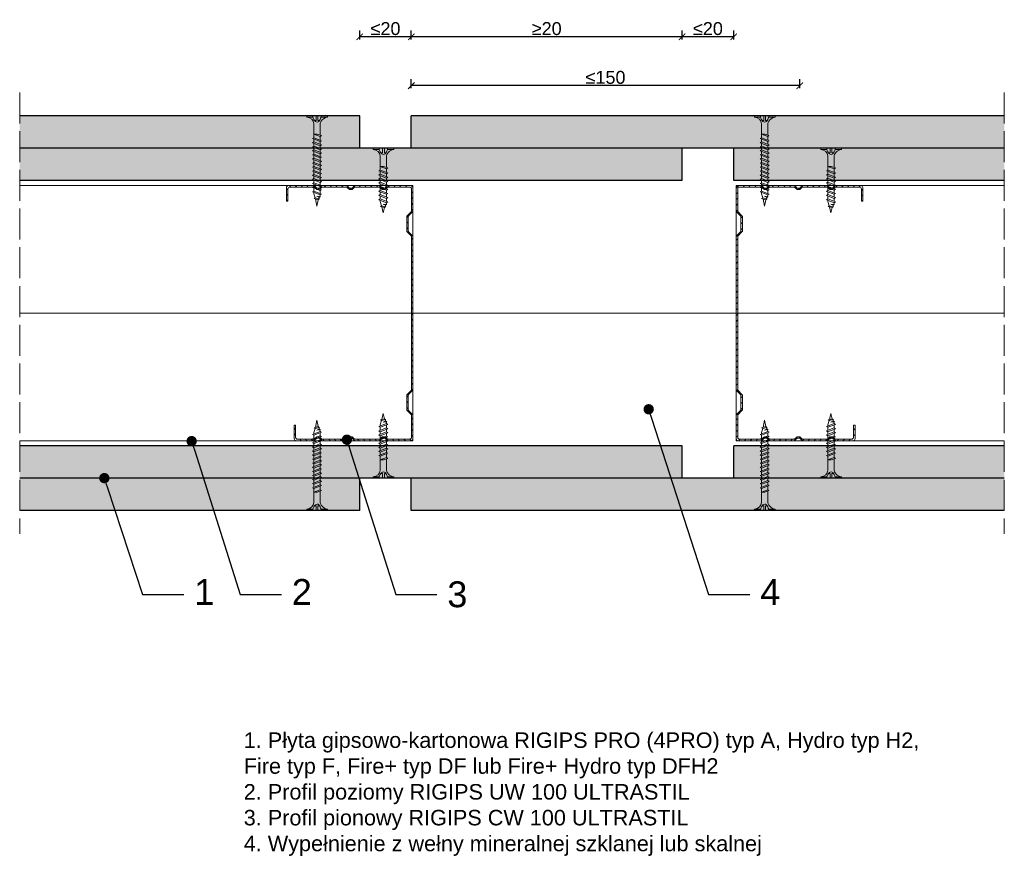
# Model space of a CAD drawing. Header units: millimetres. Extents: x 1770 to 3378, y 1587 to 1911.
# Tile 3 of 3: x 2996 to 3378, y 1587 to 1911. Entities that reach past the tile are written whole.
import ezdxf
from ezdxf import colors
from ezdxf.entities.mleader import LeaderData, LeaderLine
from ezdxf.math import Vec2, Vec3

# ---------------------------------------------------------------- set-up
doc = ezdxf.new("R2010")
doc.units = ezdxf.units.MM
doc.linetypes.add('ACAD_ISO02W100', pattern=[15, 12, -3])
for name, color, linetype, lineweight in [('_ISOVER WELNA', 7, 'BATTING', 9), ('_RIGIPS AKCESORIA', 7, 'Continuous', 18), ('_RIGIPS G-K', 7, 'Continuous', 25), ('_RIGIPS PROFIL', 7, 'Continuous', 18), ('OPISY', 7, 'Continuous', 9), ('PRZERYWANA', 7, 'ACAD_ISO02W100', 9), ('WYMIARY', 7, 'Continuous', 25)]:
    doc.layers.add(name, color=color, linetype=linetype, lineweight=lineweight)
doc.styles.get("Standard").update_dxf_attribs({"font": 'arial.ttf'})
doc.linetypes.add('BATTING', pattern='A,0.00254,-2.54,[134,ltypeshp.shx,S=2.54,R=0,X=-2.54,Y=0],-5.08,[134,ltypeshp.shx,S=2.54,R=180,X=2.54,Y=0],-2.54', length=10.16254)
doc.dimstyles.new('ISO-25', dxfattribs={"dimtxt": 5, "dimasz": 2.5, "dimexe": 2.5, "dimexo": 0.625, "dimtad": 1, "dimtxsty": 'Standard', "dimblk": 'ARCHTICK', "dimcen": 2.5, "dimadec": 0, "dimazin": 0, "dimtfac": 1, "dimtmove": 0, "dimatfit": 3, "dimfxl": 1, "dimfxlon": 1, "dimarcsym": 0})
pattern_1 = [(315, (1226.132, 50.9), (3.367596, 1.122532), [0, -3.175])]
pattern_2 = [(315, (1226.132, -0.9), (3.367596, 1.122532), [0, -3.175])]

# ---------------------------------------------------------------- blocks, each defined once
blk = doc.blocks.new('TN 35')
at = {"layer": '_RIGIPS AKCESORIA'}
for p, q in [((0, -0.84), (0, 7.16)), ((0, 7.16), (0.46, 7.16)), ((0.46, 4.78), (0, 4.78)), ((0.46, 7.16), (0.46, 4.78)), ((1.77, 3.5), (1.77, 4.2)), ((3.02, 4.46), (8.47, 4.46)), ((7.12, 4.46), (7.12, 3.18)), ((8.03, 2.01), (7.12, 4.46)), ((8.47, 4.46), (8.79, 5)), ((9.61, 1.51), (8.47, 4.46)), ((8.79, 5), (9.93, 2.01)), ((9, 4.46), (10.1, 4.46)), ((10.1, 4.46), (10.41, 5)), ((11.23, 1.51), (10.1, 4.46)), ((10.41, 5), (11.56, 2.01)), ((10.62, 4.46), (11.67, 4.46)), ((11.67, 4.46), (11.99, 5)), ((12.81, 1.51), (11.67, 4.46)), ((11.99, 5), (13.14, 2.01)), ((12.2, 4.46), (13.21, 4.46)), ((13.21, 4.46), (13.52, 5)), ((14.34, 1.51), (13.21, 4.46)), ((13.52, 5), (14.67, 2.01)), ((13.73, 4.46), (14.8, 4.46)), ((14.8, 4.46), (15.12, 5)), ((15.94, 1.51), (14.8, 4.46)), ((15.12, 5), (16.26, 2.01)), ((15.33, 4.46), (16.42, 4.46)), ((16.42, 4.46), (16.73, 5)), ((17.55, 1.51), (16.42, 4.46)), ((16.73, 5), (17.88, 2.01)), ((16.94, 4.46), (17.99, 4.46)), ((17.99, 4.46), (18.31, 5)), ((19.13, 1.51), (17.99, 4.46)), ((18.31, 5), (19.45, 2.01)), ((18.52, 4.46), (19.57, 4.46)), ((19.57, 4.46), (19.88, 5)), ((20.7, 1.51), (19.57, 4.46)), ((19.88, 5), (21.03, 2.01)), ((20.09, 4.46), (21.14, 4.46)), ((21.14, 4.46), (21.46, 5)), ((22.28, 1.51), (21.14, 4.46)), ((21.46, 5), (22.6, 2.01)), ((21.67, 4.46), (22.72, 4.46)), ((22.72, 4.46), (23.03, 5)), ((23.85, 1.51), (22.72, 4.46)), ((23.03, 5), (24.18, 2.01)), ((23.24, 4.46), (24.29, 4.46)), ((24.29, 4.46), (24.61, 5)), ((25.43, 1.51), (24.29, 4.46)), ((24.61, 5), (25.75, 2.01)), ((24.81, 4.46), (25.87, 4.46)), ((25.87, 4.46), (26.18, 5)), ((27, 1.51), (25.87, 4.46)), ((26.18, 5), (27.33, 2.01)), ((26.39, 4.46), (27.44, 4.46)), ((27.44, 4.46), (27.76, 5)), ((28.58, 1.51), (27.44, 4.46)), ((27.76, 5), (28.9, 2.01)), ((27.96, 4.46), (29.13, 4.46)), ((29.13, 4.46), (29.45, 5)), ((30.27, 1.51), (29.13, 4.46)), ((29.45, 5), (30.59, 2.01)), ((29.65, 4.46), (30.15, 4.46)), ((30.15, 4.46), (31.73, 3.98)), ((31.73, 3.98), (32.01, 4.37)), ((32.15, 2.36), (31.73, 3.98)), ((32.01, 4.37), (32.48, 2.71)), ((32.16, 3.85), (35, 3.24)), ((0, 3.5), (1.77, 3.5)), ((0, 2.83), (1.77, 2.83)), ((0.46, 1.64), (0, 1.64)), ((0.46, -0.84), (0.46, 1.64)), ((1.77, 2.83), (1.77, 2.18)), ((7.49, 2.01), (3.55, 2.01)), ((7.12, 3.18), (7.65, 1.53)), ((7.65, 1.53), (8.03, 2.01)), ((9.41, 2.01), (8.03, 2.01)), ((9.93, 2.01), (9.61, 1.51)), ((11.04, 2.01), (9.93, 2.01)), ((11.56, 2.01), (11.23, 1.51)), ((12.61, 2.01), (11.56, 2.01)), ((13.14, 2.01), (12.81, 1.51)), ((14.15, 2.01), (13.14, 2.01)), ((14.67, 2.01), (14.34, 1.51)), ((15.74, 2.01), (14.67, 2.01)), ((16.26, 2.01), (15.94, 1.51)), ((17.36, 2.01), (16.26, 2.01)), ((17.88, 2.01), (17.55, 1.51)), ((18.93, 2.01), (17.84, 2.01)), ((19.45, 2.01), (19.13, 1.51)), ((20.51, 2.01), (19.41, 2.01)), ((21.03, 2.01), (20.7, 1.51)), ((22.08, 2.01), (20.99, 2.01)), ((22.6, 2.01), (22.28, 1.51)), ((23.66, 2.01), (22.56, 2.01)), ((24.18, 2.01), (23.85, 1.51)), ((25.23, 2.01), (24.14, 2.01)), ((25.75, 2.01), (25.43, 1.51)), ((26.81, 2.01), (25.71, 2.01)), ((27.33, 2.01), (27, 1.51)), ((28.38, 2.01), (27.33, 2.01)), ((28.9, 2.01), (28.58, 1.51)), ((28.9, 2.01), (30.07, 2.01)), ((30.59, 2.01), (30.27, 1.51)), ((30.59, 2.01), (31.26, 2.12)), ((31.3, 1.83), (31.12, 3.28)), ((31.12, 3.28), (31.59, 2.4)), ((31.59, 2.4), (31.3, 1.83)), ((32.15, 2.36), (31.59, 2.4)), ((32.48, 2.71), (32.15, 2.36)), ((35, 3.24), (32.48, 2.71)), ((0, -0.84), (0.46, -0.84))]:
    blk.add_line(p, q, dxfattribs=at)
for centre, major_axis, ratio, start_param, end_param in [((3.09, 7.67), (0.17, 3.2), 0.826134, 1.773653, 3.180586), ((-0.04, 0.9), (0, 3.93), 0.848176, -0.720942, -0.151112), ((1.66, 3.18), (0, 0.895), 0.848176, -1.552777, -0.720942), ((3.37, -1.57), (0.28, 3.57), 0.832181, 0.035984, 1.430787), ((-2.73, 15.91), (0, 14.76), 0.848176, 3.399396, 3.475072), ((0.59, 4.62), (0, 2.81), 0.848176, 3.475072, 3.862535), ((1.66, 3.18), (0, 0.895), 0.848176, 3.862535, 4.730408)]:
    blk.add_ellipse(centre, major_axis=major_axis, ratio=ratio, start_param=start_param, end_param=end_param, dxfattribs=at)
blk = doc.blocks.new('TN 25')
at = {"layer": '_RIGIPS AKCESORIA'}
for p, q in [((0, -0.84), (0, 7.16)), ((0, 7.16), (0.46, 7.16)), ((0.46, 4.78), (0, 4.78)), ((0.46, 7.16), (0.46, 4.78)), ((1.77, 3.5), (1.77, 4.2)), ((3.02, 4.46), (8.47, 4.46)), ((7.12, 4.46), (7.12, 3.18)), ((8.03, 2.01), (7.12, 4.46)), ((8.47, 4.46), (8.79, 5)), ((9.61, 1.51), (8.47, 4.46)), ((8.79, 5), (9.93, 2.01)), ((9, 4.46), (10.1, 4.46)), ((10.1, 4.46), (10.41, 5)), ((11.23, 1.51), (10.1, 4.46)), ((10.41, 5), (11.56, 2.01)), ((10.62, 4.46), (11.67, 4.46)), ((11.67, 4.46), (11.99, 5)), ((12.81, 1.51), (11.67, 4.46)), ((11.99, 5), (13.14, 2.01)), ((12.2, 4.46), (13.21, 4.46)), ((13.21, 4.46), (13.52, 5)), ((14.34, 1.51), (13.21, 4.46)), ((13.52, 5), (14.67, 2.01)), ((13.73, 4.46), (14.8, 4.46)), ((14.8, 4.46), (15.12, 5)), ((15.94, 1.51), (14.8, 4.46)), ((15.12, 5), (16.26, 2.01)), ((15.33, 4.46), (16.42, 4.46)), ((16.42, 4.46), (16.73, 5)), ((17.55, 1.51), (16.42, 4.46)), ((16.73, 5), (17.88, 2.01)), ((16.94, 4.46), (17.99, 4.46)), ((17.99, 4.46), (18.31, 5)), ((19.13, 1.51), (17.99, 4.46)), ((18.31, 5), (19.45, 2.01)), ((18.52, 4.46), (19.68, 4.46)), ((19.68, 4.46), (20, 5)), ((20.82, 1.51), (19.68, 4.46)), ((20, 5), (21.14, 2.01)), ((20.21, 4.46), (20.7, 4.46)), ((20.7, 4.46), (22.28, 3.98)), ((22.28, 3.98), (22.56, 4.37)), ((22.7, 2.36), (22.28, 3.98)), ((22.56, 4.37), (23.03, 2.71)), ((22.71, 3.85), (25, 3.24)), ((0, 3.5), (1.77, 3.5)), ((0, 2.83), (1.77, 2.83)), ((0.46, 1.64), (0, 1.64)), ((0.46, -0.84), (0.46, 1.64)), ((1.77, 2.83), (1.77, 2.18)), ((7.49, 2.01), (3.55, 2.01)), ((7.12, 3.18), (7.65, 1.53)), ((7.65, 1.53), (8.03, 2.01)), ((9.41, 2.01), (8.03, 2.01)), ((9.93, 2.01), (9.61, 1.51)), ((11.04, 2.01), (9.93, 2.01)), ((11.56, 2.01), (11.23, 1.51)), ((12.61, 2.01), (11.56, 2.01)), ((13.14, 2.01), (12.81, 1.51)), ((14.15, 2.01), (13.14, 2.01)), ((14.67, 2.01), (14.34, 1.51)), ((15.74, 2.01), (14.67, 2.01)), ((16.26, 2.01), (15.94, 1.51)), ((17.36, 2.01), (16.26, 2.01)), ((17.88, 2.01), (17.55, 1.51)), ((18.93, 2.01), (17.88, 2.01)), ((19.45, 2.01), (19.13, 1.51)), ((19.45, 2.01), (20.62, 2.01)), ((21.14, 2.01), (20.82, 1.51)), ((21.14, 2.01), (21.81, 2.12)), ((21.85, 1.83), (21.67, 3.28)), ((21.67, 3.28), (22.14, 2.4)), ((22.14, 2.4), (21.85, 1.83)), ((22.7, 2.36), (22.14, 2.4)), ((23.03, 2.71), (22.7, 2.36)), ((25, 3.24), (23.03, 2.71)), ((0, -0.84), (0.46, -0.84))]:
    blk.add_line(p, q, dxfattribs=at)
for centre, major_axis, ratio, start_param, end_param in [((3.09, 7.67), (0.17, 3.2), 0.826134, 1.773653, 3.180586), ((-0.04, 0.9), (0, 3.93), 0.848176, -0.720942, -0.151112), ((1.66, 3.18), (0, 0.895), 0.848176, -1.552777, -0.720942), ((3.37, -1.57), (0.28, 3.57), 0.832181, 0.035984, 1.430787), ((-2.73, 15.91), (0, 14.76), 0.848176, 3.399396, 3.475072), ((0.59, 4.62), (0, 2.81), 0.848176, 3.475072, 3.862535), ((1.66, 3.18), (0, 0.895), 0.848176, 3.862535, 4.730408)]:
    blk.add_ellipse(centre, major_axis=major_axis, ratio=ratio, start_param=start_param, end_param=end_param, dxfattribs=at)
blk = doc.blocks.new('CW 100 ULTRASTIL')
h = blk.add_hatch()
h.set_pattern_fill('ANSI31', color=256, scale=0.5, style=0)
h.paths.add_polyline_path([(179.46, 109.85, -0.198912), (179.6, 110.2), (181.11, 111.71, 0.198912), (181.26, 112.06), (181.26, 117.65, 0.198912), (181.11, 118), (179.6, 119.51, -0.198912), (179.46, 119.86), (179.46, 128.31, -0.414214), (180.26, 129.11), (188.58, 129.11, -0.198912), (188.93, 128.96), (189.64, 128.25, 0.198912), (189.99, 128.11), (190.58, 128.11, 0.198912), (190.93, 128.25), (191.64, 128.96, -0.198912), (191.99, 129.11), (201.28, 129.11, -0.198912), (201.63, 128.96), (202.34, 128.25, 0.198912), (202.69, 128.11), (203.28, 128.11, 0.198912), (203.63, 128.25), (204.34, 128.96, -0.198912), (204.69, 129.11), (213.98, 129.11, -0.198912), (214.33, 128.96), (215.04, 128.25, 0.198912), (215.39, 128.11), (215.98, 128.11, 0.198912), (216.33, 128.25), (217.04, 128.96, -0.198912), (217.39, 129.11), (226.56, 129.11, -0.414214), (227.36, 128.31), (227.36, 123.66), (227.91, 123.66), (227.91, 128.86, 0.414214), (227.11, 129.66), (217.39, 129.66, 0.198912), (217.04, 129.51), (216.33, 128.8, -0.198912), (215.98, 128.66), (215.39, 128.66, -0.198912), (215.04, 128.8), (214.33, 129.51, 0.198912), (213.98, 129.66), (204.69, 129.66, 0.198912), (204.34, 129.51), (203.63, 128.8, -0.198912), (203.28, 128.66), (202.69, 128.66, -0.198912), (202.34, 128.8), (201.63, 129.51, 0.198912), (201.28, 129.66), (191.99, 129.66, 0.198912), (191.64, 129.51), (190.93, 128.8, -0.198912), (190.58, 128.66), (189.99, 128.66, -0.198912), (189.64, 128.8), (188.93, 129.51, 0.198912), (188.58, 129.66), (179.71, 129.66, 0.414214), (178.91, 128.86), (178.91, 119.86, 0.198912), (179.05, 119.51), (180.56, 118, -0.198912), (180.71, 117.65), (180.71, 112.06, -0.198912), (180.56, 111.71), (179.05, 110.2, 0.198912), (178.91, 109.85), (178.91, 50.66, 0.198912), (179.05, 50.31), (180.56, 48.8, -0.198912), (180.71, 48.45), (180.71, 42.86, -0.198912), (180.56, 42.51), (179.05, 41, 0.198912), (178.91, 40.65), (178.91, 31.66, 0.414214), (179.71, 30.86), (188.58, 30.86, 0.198912), (188.93, 31), (189.64, 31.71, -0.198912), (189.99, 31.86), (190.58, 31.86, -0.198912), (190.93, 31.71), (191.64, 31, 0.198912), (191.99, 30.86), (201.28, 30.86, 0.198912), (201.63, 31), (202.34, 31.71, -0.198912), (202.69, 31.86), (203.28, 31.86, -0.198912), (203.63, 31.71), (204.34, 31, 0.198912), (204.69, 30.86), (213.98, 30.86, 0.198912), (214.33, 31), (215.04, 31.71, -0.198912), (215.39, 31.86), (215.98, 31.86, -0.198912), (216.33, 31.71), (217.04, 31, 0.198912), (217.39, 30.86), (224.11, 30.86, 0.414214), (224.91, 31.66), (224.91, 36.86), (224.36, 36.86), (224.36, 32.21, -0.414214), (223.56, 31.41), (217.39, 31.41, -0.198912), (217.04, 31.55), (216.33, 32.26, 0.198912), (215.98, 32.41), (215.39, 32.41, 0.198912), (215.04, 32.26), (214.33, 31.55, -0.198912), (213.98, 31.41), (204.69, 31.41, -0.198912), (204.34, 31.55), (203.63, 32.26, 0.198912), (203.28, 32.41), (202.69, 32.41, 0.198912), (202.34, 32.26), (201.63, 31.55, -0.198912), (201.28, 31.41), (191.99, 31.41, -0.198912), (191.64, 31.55), (190.93, 32.26, 0.198912), (190.58, 32.41), (189.99, 32.41, 0.198912), (189.64, 32.26), (188.93, 31.55, -0.198912), (188.58, 31.41), (180.26, 31.41, -0.414214), (179.46, 32.21), (179.46, 40.65, -0.198912), (179.6, 41), (181.11, 42.51, 0.198912), (181.26, 42.86), (181.26, 48.45, 0.198912), (181.11, 48.8), (179.6, 50.31, -0.198912), (179.46, 50.66)])
at = {"layer": '_RIGIPS PROFIL'}
for p, q in [((178.91, 128.86), (178.91, 119.86)), ((179.46, 128.31), (179.46, 119.86)), ((188.58, 129.66), (179.71, 129.66)), ((188.58, 129.11), (180.26, 129.11)), ((188.93, 129.51), (189.64, 128.8)), ((188.93, 128.96), (189.64, 128.25)), ((190.58, 128.66), (189.99, 128.66)), ((190.58, 128.11), (189.99, 128.11)), ((191.64, 129.51), (190.93, 128.8)), ((191.64, 128.96), (190.93, 128.25)), ((201.28, 129.66), (191.99, 129.66)), ((201.28, 129.11), (191.99, 129.11)), ((201.63, 129.51), (202.34, 128.8)), ((201.63, 128.96), (202.34, 128.25)), ((203.28, 128.66), (202.69, 128.66)), ((203.28, 128.11), (202.69, 128.11)), ((204.34, 129.51), (203.63, 128.8)), ((204.34, 128.96), (203.63, 128.25)), ((204.69, 129.66), (213.98, 129.66)), ((204.69, 129.11), (213.98, 129.11)), ((214.33, 129.51), (215.04, 128.8)), ((214.33, 128.96), (215.04, 128.25)), ((215.98, 128.66), (215.39, 128.66)), ((215.98, 128.11), (215.39, 128.11)), ((217.04, 129.51), (216.33, 128.8)), ((217.04, 128.96), (216.33, 128.25)), ((227.11, 129.66), (217.39, 129.66)), ((226.56, 129.11), (217.39, 129.11)), ((227.36, 123.66), (227.36, 128.31)), ((227.91, 123.66), (227.91, 128.86)), ((227.36, 123.66), (227.91, 123.66)), ((180.56, 118), (179.05, 119.51)), ((181.11, 118), (179.6, 119.51)), ((180.71, 117.65), (180.71, 112.06)), ((181.26, 117.65), (181.26, 112.06)), ((180.56, 111.71), (179.05, 110.2)), ((181.11, 111.71), (179.6, 110.2)), ((178.91, 109.85), (178.91, 50.66)), ((179.46, 109.85), (179.46, 50.66)), ((180.56, 48.8), (179.05, 50.31)), ((181.11, 48.8), (179.6, 50.31)), ((180.71, 42.86), (180.71, 48.45)), ((181.26, 42.86), (181.26, 48.45)), ((180.56, 42.51), (179.05, 41)), ((181.11, 42.51), (179.6, 41)), ((178.91, 31.66), (178.91, 40.65)), ((179.46, 32.21), (179.46, 40.65)), ((224.36, 36.86), (224.36, 32.21)), ((224.36, 36.86), (224.91, 36.86)), ((224.91, 36.86), (224.91, 31.66)), ((188.58, 30.86), (179.71, 30.86)), ((188.58, 31.41), (180.26, 31.41)), ((188.93, 31.55), (189.64, 32.26)), ((188.93, 31), (189.64, 31.71)), ((190.58, 32.41), (189.99, 32.41)), ((190.58, 31.86), (189.99, 31.86)), ((191.64, 31.55), (190.93, 32.26)), ((191.64, 31), (190.93, 31.71)), ((201.28, 31.41), (191.99, 31.41)), ((201.28, 30.86), (191.99, 30.86)), ((201.63, 31.55), (202.34, 32.26)), ((201.63, 31), (202.34, 31.71)), ((203.28, 32.41), (202.69, 32.41)), ((203.28, 31.86), (202.69, 31.86)), ((204.34, 31.55), (203.63, 32.26)), ((204.34, 31), (203.63, 31.71)), ((204.69, 31.41), (213.98, 31.41)), ((204.69, 30.86), (213.98, 30.86)), ((214.33, 31.55), (215.04, 32.26)), ((214.33, 31), (215.04, 31.71)), ((215.98, 32.41), (215.39, 32.41)), ((215.98, 31.86), (215.39, 31.86)), ((217.04, 31.55), (216.33, 32.26)), ((217.04, 31), (216.33, 31.71)), ((223.56, 31.41), (217.39, 31.41)), ((224.11, 30.86), (217.39, 30.86))]:
    blk.add_line(p, q, dxfattribs=at)
for centre, radius, start, end in [((179.71, 128.86), 0.8, 90, 180), ((180.26, 128.31), 0.8, 90, 180), ((188.58, 129.16), 0.5, 45, 90), ((188.58, 128.61), 0.5, 45, 90), ((189.99, 129.16), 0.5, 225, 270), ((189.99, 128.61), 0.5, 225, 270), ((190.58, 129.16), 0.5, 270, 315), ((190.58, 128.61), 0.5, 270, 315), ((191.99, 129.16), 0.5, 90, 135), ((191.99, 128.61), 0.5, 90, 135), ((201.28, 129.16), 0.5, 45, 90), ((201.28, 128.61), 0.5, 45, 90), ((202.69, 129.16), 0.5, 225, 270), ((202.69, 128.61), 0.5, 225, 270), ((203.28, 129.16), 0.5, 270, 315), ((203.28, 128.61), 0.5, 270, 315), ((204.69, 129.16), 0.5, 90, 135), ((204.69, 128.61), 0.5, 90, 135), ((213.98, 129.16), 0.5, 45, 90), ((213.98, 128.61), 0.5, 45, 90), ((215.39, 129.16), 0.5, 225, 270), ((215.39, 128.61), 0.5, 225, 270), ((215.98, 129.16), 0.5, 270, 315), ((215.98, 128.61), 0.5, 270, 315), ((217.39, 129.16), 0.5, 90, 135), ((217.39, 128.61), 0.5, 90, 135), ((226.56, 128.31), 0.8, 0, 90), ((227.11, 128.86), 0.8, 0, 90), ((179.41, 119.86), 0.5, 180, 225), ((179.96, 119.86), 0.5, 180, 225), ((180.21, 117.65), 0.5, 0, 45), ((180.76, 117.65), 0.5, 0, 45), ((180.21, 112.06), 0.5, 315, 0), ((180.76, 112.06), 0.5, 315, 0), ((179.41, 109.85), 0.5, 135, 180), ((179.96, 109.85), 0.5, 135, 180), ((179.41, 50.66), 0.5, 180, 225), ((179.96, 50.66), 0.5, 180, 225), ((180.21, 48.45), 0.5, 0, 45), ((180.76, 48.45), 0.5, 0, 45), ((180.21, 42.86), 0.5, 315, 0), ((180.76, 42.86), 0.5, 315, 0), ((179.41, 40.65), 0.5, 135, 180), ((179.96, 40.65), 0.5, 135, 180), ((179.71, 31.66), 0.8, 180, 270), ((180.26, 32.21), 0.8, 180, 270), ((188.58, 31.91), 0.5, 270, 315), ((188.58, 31.36), 0.5, 270, 315), ((189.99, 31.91), 0.5, 90, 135), ((189.99, 31.36), 0.5, 90, 135), ((190.58, 31.91), 0.5, 45, 90), ((190.58, 31.36), 0.5, 45, 90), ((191.99, 31.91), 0.5, 225, 270), ((191.99, 31.36), 0.5, 225, 270), ((201.28, 31.91), 0.5, 270, 315), ((201.28, 31.36), 0.5, 270, 315), ((202.69, 31.91), 0.5, 90, 135), ((202.69, 31.36), 0.5, 90, 135), ((203.28, 31.91), 0.5, 45, 90), ((203.28, 31.36), 0.5, 45, 90), ((204.69, 31.91), 0.5, 225, 270), ((204.69, 31.36), 0.5, 225, 270), ((213.98, 31.91), 0.5, 270, 315), ((213.98, 31.36), 0.5, 270, 315), ((215.39, 31.91), 0.5, 90, 135), ((215.39, 31.36), 0.5, 90, 135), ((215.98, 31.91), 0.5, 45, 90), ((215.98, 31.36), 0.5, 45, 90), ((217.39, 31.91), 0.5, 225, 270), ((217.39, 31.36), 0.5, 225, 270), ((223.56, 32.21), 0.8, 270, 0), ((224.11, 31.66), 0.8, 270, 0)]:
    blk.add_arc(centre, radius, start, end, dxfattribs=at)
blk = doc.blocks.new('_ArchTick')
at = {"color": 0, "linetype": 'ByBlock', "const_width": 0.15}
blk.add_lwpolyline([(-0.5, -0.5), (0.5, 0.5)], dxfattribs=at)
blk = doc.blocks.new('*D27')
at = {"layer": 'Defpoints', "color": 0, "transparency": 16777216}
for p in [(3253.08, 1904.77), (3253.08, 1861.67), (3273.08, 1861.67)]:
    blk.add_point(p, dxfattribs=at)
at = {"layer": 'WYMIARY', "color": 0, "lineweight": -2, "transparency": 16777216}
for p, q in [((3253.08, 1903.77), (3253.08, 1907.27)), ((3273.08, 1904.77), (3253.08, 1904.77)), ((3273.08, 1903.77), (3273.08, 1907.27))]:
    blk.add_line(p, q, dxfattribs=at)
at = {"layer": 'WYMIARY', "color": 0, "lineweight": -2, "transparency": 16777216, "xscale": 2.5, "yscale": 2.5, "zscale": 2.5, "rotation": 180}
blk.add_blockref('_ArchTick', (3253.08, 1904.77), dxfattribs=at)
at = {"layer": 'WYMIARY', "color": 0, "lineweight": -2, "transparency": 16777216, "xscale": 2.5, "yscale": 2.5, "zscale": 2.5}
blk.add_blockref('_ArchTick', (3273.08, 1904.77), dxfattribs=at)
at = {"layer": 'WYMIARY', "color": 0, "transparency": 16777216, "insert": (3263.08, 1907.94), "char_height": 5, "attachment_point": 5}
blk.add_mtext('≤20', dxfattribs=at)
blk = doc.blocks.new('*D28')
at = {"layer": 'Defpoints', "color": 0, "transparency": 16777216}
for p in [(3128.16, 1904.77), (3128.16, 1861.67), (3148.16, 1861.67)]:
    blk.add_point(p, dxfattribs=at)
at = {"layer": 'WYMIARY', "color": 0, "lineweight": -2, "transparency": 16777216}
for p, q in [((3128.16, 1903.77), (3128.16, 1907.27)), ((3148.16, 1904.77), (3128.16, 1904.77)), ((3148.16, 1903.77), (3148.16, 1907.27))]:
    blk.add_line(p, q, dxfattribs=at)
at = {"layer": 'WYMIARY', "color": 0, "lineweight": -2, "transparency": 16777216, "xscale": 2.5, "yscale": 2.5, "zscale": 2.5, "rotation": 180}
blk.add_blockref('_ArchTick', (3128.16, 1904.77), dxfattribs=at)
at = {"layer": 'WYMIARY', "color": 0, "lineweight": -2, "transparency": 16777216, "xscale": 2.5, "yscale": 2.5, "zscale": 2.5}
blk.add_blockref('_ArchTick', (3148.16, 1904.77), dxfattribs=at)
at = {"layer": 'WYMIARY', "color": 0, "transparency": 16777216, "insert": (3138.16, 1907.94), "char_height": 5, "attachment_point": 5}
blk.add_mtext('≤20', dxfattribs=at)
blk = doc.blocks.new('*D29')
at = {"layer": 'Defpoints', "color": 0, "transparency": 16777216}
for p in [(3148.16, 1904.77), (3148.16, 1874.17), (3253.08, 1861.67)]:
    blk.add_point(p, dxfattribs=at)
at = {"layer": 'WYMIARY', "color": 0, "lineweight": -2, "transparency": 16777216}
for p, q in [((3148.16, 1903.77), (3148.16, 1907.27)), ((3253.08, 1904.77), (3148.16, 1904.77)), ((3253.08, 1903.77), (3253.08, 1907.27))]:
    blk.add_line(p, q, dxfattribs=at)
at = {"layer": 'WYMIARY', "color": 0, "lineweight": -2, "transparency": 16777216, "xscale": 2.5, "yscale": 2.5, "zscale": 2.5, "rotation": 180}
blk.add_blockref('_ArchTick', (3148.16, 1904.77), dxfattribs=at)
at = {"layer": 'WYMIARY', "color": 0, "lineweight": -2, "transparency": 16777216, "xscale": 2.5, "yscale": 2.5, "zscale": 2.5}
blk.add_blockref('_ArchTick', (3253.08, 1904.77), dxfattribs=at)
at = {"layer": 'WYMIARY', "color": 0, "transparency": 16777216, "insert": (3200.62, 1907.94), "char_height": 5, "attachment_point": 5}
blk.add_mtext('≥20', dxfattribs=at)
blk = doc.blocks.new('_Dot')
at = {"color": 0, "linetype": 'ByBlock', "lineweight": -2}
blk.add_line((-0.5, 0), (-1, 0), dxfattribs=at)
at = {"color": 0, "linetype": 'ByBlock', "const_width": 0.5}
blk.add_lwpolyline([(-0.25, 0, 1), (0.25, 0, 1)], format="xyb", close=True, dxfattribs=at)
blk = doc.blocks.new('*D30')
at = {"layer": 'Defpoints', "color": 0, "transparency": 16777216}
for p in [(3148.16, 1885.87), (3148.16, 1861.67), (3298.65, 1845.65)]:
    blk.add_point(p, dxfattribs=at)
at = {"layer": 'WYMIARY', "color": 0, "lineweight": -2, "transparency": 16777216}
for p, q in [((3148.16, 1884.87), (3148.16, 1888.37)), ((3298.65, 1885.87), (3148.16, 1885.87)), ((3298.65, 1884.87), (3298.65, 1888.37))]:
    blk.add_line(p, q, dxfattribs=at)
at = {"layer": 'WYMIARY', "color": 0, "lineweight": -2, "transparency": 16777216, "xscale": 2.5, "yscale": 2.5, "zscale": 2.5, "rotation": 180}
blk.add_blockref('_ArchTick', (3148.16, 1885.87), dxfattribs=at)
at = {"layer": 'WYMIARY', "color": 0, "lineweight": -2, "transparency": 16777216, "xscale": 2.5, "yscale": 2.5, "zscale": 2.5}
blk.add_blockref('_ArchTick', (3298.65, 1885.87), dxfattribs=at)
at = {"layer": 'WYMIARY', "color": 0, "transparency": 16777216, "insert": (3223.4, 1889.05), "char_height": 5, "attachment_point": 5}
blk.add_mtext('≤150', dxfattribs=at)

msp = doc.modelspace()

# ---------------------------------------------------------------- hatches: boundary and pattern name
at = {"layer": '_RIGIPS G-K'}
h = msp.add_hatch(dxfattribs=at)
h.set_pattern_fill('DOTS', color=256, scale=2, angle=-45, style=0)
h.set_pattern_definition(pattern_1)
h.paths.add_polyline_path([(3128.162, 1874.166), (2996.407, 1874.166), (2996.407, 1861.666), (3128.162, 1861.666)])
h.paths.add_polyline_path([(3377.935, 1874.166), (3148.162, 1874.166), (3148.162, 1861.666), (3377.935, 1861.666)])
h = msp.add_hatch(dxfattribs=at)
h.set_pattern_fill('DOTS', color=256, scale=2, angle=-45, style=0)
h.set_pattern_definition(pattern_1)
h.paths.add_polyline_path([(3253.082, 1861.666), (2996.407, 1861.666), (2996.407, 1849.166), (3253.082, 1849.166)])
h.paths.add_polyline_path([(3377.935, 1861.666), (3273.082, 1861.666), (3273.082, 1849.166), (3377.935, 1849.166)])
h = msp.add_hatch(dxfattribs=at)
h.set_pattern_fill('DOTS', color=256, scale=2, angle=-45, style=0)
h.set_pattern_definition(pattern_2)
h.paths.add_polyline_path([(3253.082, 1746.366), (2996.407, 1746.366), (2996.407, 1733.866), (3253.082, 1733.866)])
h.paths.add_polyline_path([(3377.935, 1746.366), (3273.082, 1746.366), (3273.082, 1733.866), (3377.935, 1733.866)])
h = msp.add_hatch(dxfattribs=at)
h.set_pattern_fill('DOTS', color=256, scale=2, angle=-45, style=0)
h.set_pattern_definition(pattern_2)
h.paths.add_polyline_path([(3128.162, 1733.866), (2996.407, 1733.866), (2996.407, 1721.366), (3128.162, 1721.366)])
h.paths.add_polyline_path([(3377.935, 1733.866), (3148.162, 1733.866), (3148.162, 1721.366), (3377.935, 1721.366)])

# ---------------------------------------------------------------- linework, layer by layer
at = {"layer": '_ISOVER WELNA', "ltscale": 4.8}
msp.add_line((3377.935, 1797.766), (2996.407, 1797.766), dxfattribs=at)
at = {"layer": '_RIGIPS G-K'}
for p, q in [((3128.162, 1874.166), (2996.407, 1874.166)), ((3128.162, 1861.666), (3128.162, 1874.166)), ((3377.935, 1874.166), (3148.162, 1874.166)), ((3148.162, 1861.666), (3148.162, 1874.166)), ((3377.935, 1861.666), (2996.407, 1861.666)), ((3253.082, 1849.166), (3253.082, 1861.666)), ((3273.082, 1849.166), (3273.082, 1861.666)), ((3253.082, 1849.166), (2996.407, 1849.166)), ((3377.935, 1849.166), (3273.082, 1849.166)), ((3253.082, 1746.366), (2996.407, 1746.366)), ((3253.082, 1733.866), (3253.082, 1746.366)), ((3377.935, 1746.366), (3273.082, 1746.366)), ((3273.082, 1733.866), (3273.082, 1746.366)), ((3377.935, 1733.866), (2996.407, 1733.866)), ((3128.162, 1721.366), (3128.162, 1733.866)), ((3148.162, 1721.366), (3148.162, 1733.866)), ((3128.162, 1721.366), (2996.407, 1721.366)), ((3377.935, 1721.366), (3148.162, 1721.366))]:
    msp.add_line(p, q, dxfattribs=at)
at = {"layer": '_RIGIPS PROFIL'}
for p, q in [((2996.407, 1847.166), (3148.78, 1847.166)), ((3148.78, 1748.366), (3148.78, 1847.166)), ((3274.082, 1847.166), (3377.935, 1847.166)), ((3274.082, 1748.366), (3274.082, 1847.166)), ((2996.407, 1748.366), (3148.78, 1748.366)), ((3274.082, 1748.366), (3377.935, 1748.366))]:
    msp.add_line(p, q, dxfattribs=at)
at = {"layer": 'PRZERYWANA'}
for p, q in [((2996.407, 1883.266), (2996.407, 1712.266)), ((3377.935, 1883.266), (3377.935, 1712.266))]:
    msp.add_line(p, q, dxfattribs=at)

# ---------------------------------------------------------------- block references
at = {"layer": '_RIGIPS AKCESORIA', "xscale": -1, "rotation": 90}
for name, p in [('TN 35', (3114.82, 1874.166)), ('TN 35', (3288.282, 1874.166)), ('TN 25', (3140.532, 1861.666)), ('TN 25', (3313.993, 1861.666))]:
    msp.add_blockref(name, p, dxfattribs=at)
at = {"layer": '_RIGIPS AKCESORIA', "rotation": 90}
for name, p in [('TN 25', (3140.532, 1733.866)), ('TN 25', (3313.993, 1733.866)), ('TN 35', (3114.82, 1721.366)), ('TN 35', (3288.282, 1721.366))]:
    msp.add_blockref(name, p, dxfattribs=at)
at = {"layer": '_RIGIPS PROFIL', "xscale": -1}
msp.add_blockref('CW 100 ULTRASTIL', (3327.687, 1717.509), dxfattribs=at)
at = {"layer": '_RIGIPS PROFIL'}
msp.add_blockref('CW 100 ULTRASTIL', (3095.175, 1717.509), dxfattribs=at)

# ---------------------------------------------------------------- texts
at = {"insert": (3083.227, 1635.381), "char_height": 6, "width": 265.51518, "attachment_point": 1}
msp.add_mtext('1. Płyta gipsowo-kartonowa RIGIPS PRO (4PRO) typ A, Hydro typ H2, Fire typ F, Fire+ typ DF lub Fire+ Hydro typ DFH2\\P2. Profil poziomy RIGIPS UW 100 ULTRASTIL\\P3. Profil pionowy RIGIPS CW 100 ULTRASTIL\\P4. Wypełnienie z wełny mineralnej szklanej lub skalnej', dxfattribs=at)

# ---------------------------------------------------------------- dimensions: what is measured, and where the dimension line sits
at = {"layer": 'WYMIARY'}
for base, p1, p2, text, picture, middle in [((3128.162, 1904.765), (3148.162, 1861.666), (3128.162, 1861.666), '≤20', '*D28', (3138.162, 1907.943)), ((3253.082, 1904.765), (3273.082, 1861.666), (3253.082, 1861.666), '≤20', '*D27', (3263.082, 1907.943)), ((3148.162, 1885.867), (3298.646, 1845.654), (3148.162, 1861.666), '≤150', '*D30', (3223.404, 1889.045))]:
    dim = msp.add_linear_dim(base=base, p1=p1, p2=p2, text=text, dimstyle='ISO-25', dxfattribs=at)
    dim.commit()
    dim.dimension.update_dxf_attribs({"geometry": picture, "text_midpoint": middle})
dim = msp.add_linear_dim(base=(3148.162, 1904.765), p1=(3253.082, 1861.666), p2=(3148.162, 1874.166), text='≥20', dimstyle='ISO-25', override={"dimtad": 3, "dimtmove": 2}, dxfattribs=at)
dim.commit()
dim.dimension.update_dxf_attribs({"geometry": '*D29', "text_midpoint": (3200.622, 1907.943)})

# ---------------------------------------------------------------- leaders
at = {"layer": 'OPISY'}
ml = msp.add_multileader_mtext('Standard', dxfattribs=at)
ml.set_content('4', color=256)
ml.set_leader_properties()
ml.set_arrow_properties(name='DOT')
ml.build(insert=Vec2(0, 0))
ctx = ml.context
ctx.base_point, ctx.char_height, ctx.landing_gap_size, ctx.plane_origin = Vec3(3279.363, 1688.784), 10, 4, Vec3(3086.774, 1545.125)
notes = []
notes.append((ctx, [(0, (1, 1, 0), (3263.363, 1688.784), (1, 0), 16, [(0, [(3240.131, 1760.539)], 0, [])])]))
ctx.mtext.insert, ctx.mtext.flow_direction = Vec3(3283.363, 1694.784), 5
ml = msp.add_multileader_mtext('Standard', dxfattribs=at)
ml.set_content('2', color=256)
ml.set_leader_properties()
ml.set_arrow_properties(name='DOT')
ml.build(insert=Vec2(0, 0))
ctx = ml.context
ctx.base_point, ctx.char_height, ctx.landing_gap_size, ctx.plane_origin = Vec3(3097.839, 1688.784), 10, 4, Vec3(2905.251, 1545.125)
notes.append((ctx, [(0, (1, 1, 0), (3081.839, 1688.784), (1, 0), 16, [(0, [(3063.032, 1748.193)], 0, [])])]))
ctx.mtext.insert, ctx.mtext.flow_direction = Vec3(3101.839, 1694.784), 5
ml = msp.add_multileader_mtext('Standard', dxfattribs=at)
ml.set_content('3', color=256)
ml.set_leader_properties()
ml.set_arrow_properties(name='DOT')
ml.build(insert=Vec2(0, 0))
ctx = ml.context
ctx.base_point, ctx.char_height, ctx.landing_gap_size, ctx.plane_origin = Vec3(3158.108, 1688.784), 10, 4, Vec3(2965.519, 1545.125)
notes.append((ctx, [(0, (1, 1, 0), (3142.108, 1688.784), (1, 0), 16, [(0, [(3123.186, 1748.743)], 0, [])])]))
ctx.mtext.insert, ctx.mtext.flow_direction = Vec3(3162.108, 1693.873), 5
ml = msp.add_multileader_mtext('Standard', dxfattribs=at)
ml.set_content('1', color=256)
ml.set_leader_properties()
ml.set_arrow_properties(name='DOT')
ml.build(insert=Vec2(0, 0))
ctx = ml.context
ctx.base_point, ctx.char_height, ctx.landing_gap_size, ctx.plane_origin = Vec3(3060.033, 1688.784), 10, 4, Vec3(2867.444, 1545.125)
notes.append((ctx, [(0, (1, 1, 0), (3044.033, 1688.784), (1, 0), 16, [(0, [(3029.213, 1733.866)], 0, [])])]))
ctx.mtext.insert, ctx.mtext.flow_direction = Vec3(3064.033, 1694.784), 5
for ctx, leaders in notes:
    for number, flags, end, landing, length, lines in leaders:
        leader = LeaderData()
        leader.index, (leader.has_last_leader_line, leader.has_dogleg_vector, leader.attachment_direction) = number, flags
        leader.last_leader_point, leader.dogleg_vector, leader.dogleg_length = Vec3(end), Vec3(landing), length
        for number, points, colour, breaks in lines:
            line = LeaderLine()
            line.index, line.vertices, line.color, line.breaks = number, Vec3.list(points), colors.encode_raw_color(colour), breaks
            leader.lines.append(line)
        ctx.leaders.append(leader)

doc.saveas('drawing.dxf')
